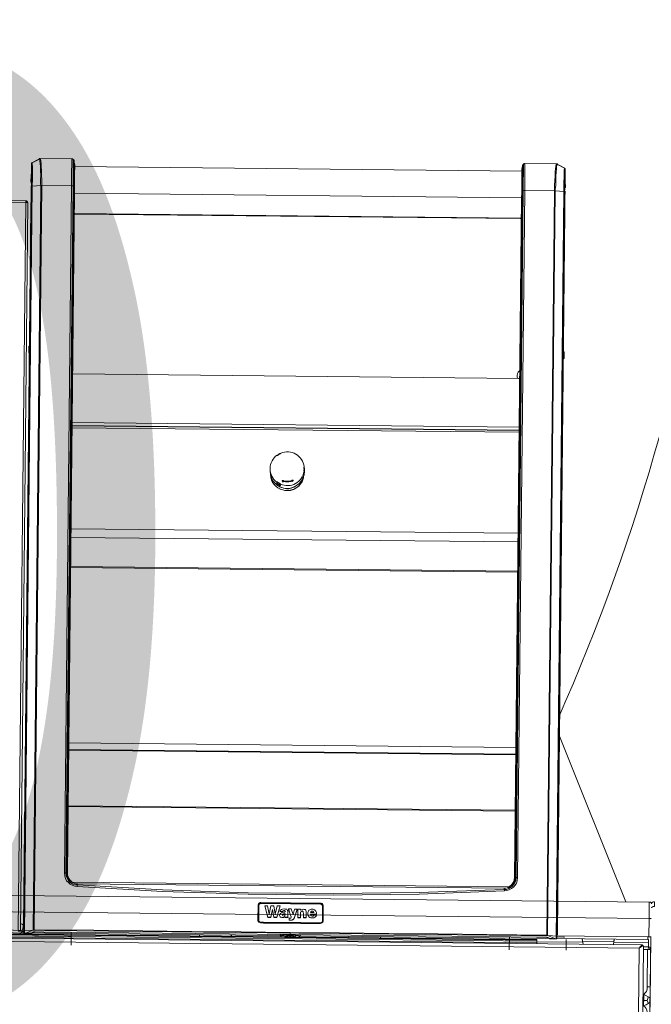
# Model space of a CAD drawing. Header units: metres. Extents: x 779 to 7046, y -512 to 9570.
# Tile 114 of 256: x 2474.53 to 2475.122, y -217.785 to -216.864. Entities that reach past the tile are written whole.
import ezdxf

# ---------------------------------------------------------------- set-up
doc = ezdxf.new("R2010")
doc.units = ezdxf.units.M
doc.linetypes.add('CIĄGłA', pattern=[0])
doc.layers.add('PDF _Geometria', color=7, linetype='Continuous')
doc.layers.add('zz-odwodnienie', color=5, linetype='Continuous')
doc.layers.add('ZP_Zieleń', color=252, linetype='Continuous', lineweight=5)
doc.styles.get("Standard").update_dxf_attribs({"font": 'arial.ttf'})

# ---------------------------------------------------------------- blocks, each defined once
blk = doc.blocks.new('DYSTRYBUTOR GAZU HELIX 6000')
at = {"layer": 'PDF _Geometria', "lineweight": 9}
for points in [[(71188.85, 7972.81), (71188.51, 7972.81), (71188.51, 7973.17), (71188.85, 7973.17), (71189.21, 7973.17), (71189.56, 7973.17), (71189.21, 7973.17), (71188.85, 7973.17), (71188.85, 7972.81), (71182.15, 7969.28), (71182.15, 7968.94), (71182.15, 7967.87), (71182.51, 7965.76), (71182.51, 7963.65), (71182.51, 7960.46), (71182.51, 7956.94), (71182.51, 7953.06), (71182.51, 7948.82), (71182.51, 7947.41), (71182.15, 7947.41), (71181.81, 7947.41), (71181.81, 7247.83), (71182.15, 7247.83), (71181.45, 7247.51), (71180.04, 7247.15), (71178.98, 7247.51), (71177.92, 7247.83)], [(71181.81, 7969.28), (71188.51, 7972.81)], [(71189.56, 7973.17), (71189.21, 7973.17), (71188.85, 7973.17), (71188.85, 7972.81), (71189.21, 7972.46), (71189.21, 7970.69), (71189.56, 7968.59), (71189.91, 7965.41), (71189.91, 7961.88), (71190.27, 7957.66), (71190.27, 7953.41), (71190.27, 7949.19), (71190.6, 7948.12)], [(71188.85, 7972.81), (71188.85, 7972.81)], [(71219.2, 7973.17), (71189.56, 7973.17), (71189.91, 7972.81), (71190.27, 7971.05), (71190.6, 7968.59), (71190.6, 7965.76), (71190.96, 7961.88), (71190.96, 7957.66), (71191.32, 7953.06), (71191.32, 7948.12), (71190.96, 7948.12), (71190.6, 7948.12), (71190.6, 7251.03)], [(71220.61, 7972.81), (71219.9, 7973.17), (71219.2, 7973.17), (71219.2, 7972.81), (71219.2, 7971.4), (71219.2, 7969.28), (71219.2, 7966.47), (71219.2, 7962.93), (71219.2, 7959.06), (71219.2, 7953.77), (71219.2, 7948.12)], [(71219.2, 7973.17), (71219.2, 7973.17)], [(71222.01, 7304.66), (71222.01, 7941.06), (71222.01, 7942.83), (71222.01, 7944.59), (71222.01, 7946), (71221.31, 7947.78), (71221.31, 7951.64), (71221.31, 7956.59), (71221.31, 7960.82), (71221.31, 7964.7), (71221.31, 7967.87), (71221.31, 7970), (71221.31, 7971.05), (71221.31, 7971.4), (71221.31, 7971.75), (71221.31, 7972.11), (71220.61, 7972.81), (71220.61, 7972.46), (71220.61, 7972.11), (71220.61, 7971.05), (71220.61, 7968.94), (71220.61, 7966.11), (71220.61, 7962.58), (71220.61, 7958.71), (71220.61, 7953.41), (71220.61, 7948.12), (71221.31, 7948.12), (71221.31, 7305.02), (71221.31, 7304.66), (71221.67, 7302.88), (71222.01, 7301.12), (71223.79, 7298.3), (71224.47, 7297.58), (71224.12, 7297.58), (71224.47, 7297.58), (71224.83, 7297.25), (71227.66, 7295.47), (71230.13, 7294.77), (71231.56, 7294.77)], [(71220.61, 7972.81), (71220.61, 7972.81)], [(71642.18, 7972.81), (71641.48, 7972.11), (71641.48, 7971.75), (71641.48, 7970.69), (71641.48, 7968.23), (71641.48, 7965.41), (71641.48, 7961.17), (71641.48, 7956.94), (71641.48, 7952), (71641.48, 7949.19), (71641.48, 7948.12), (71641.48, 7947.78), (71641.12, 7947.78), (71641.12, 7304.66), (71640.77, 7304.66), (71640.41, 7302.88), (71640.05, 7301.12), (71639, 7299.35), (71637.96, 7297.94), (71636.18, 7296.53), (71635.82, 7296.19), (71226.95, 7296.19), (71226.26, 7296.53), (71224.83, 7297.94), (71223.79, 7299.35), (71222.73, 7301.12), (71222.01, 7302.88), (71222.01, 7304.66), (71221.31, 7304.66), (71221.31, 7947.78), (71221.31, 7948.12), (71221.31, 7949.19), (71221.31, 7952), (71221.31, 7956.94), (71221.31, 7961.17), (71221.31, 7965.41), (71221.31, 7968.23), (71221.31, 7970.69), (71221.31, 7971.75), (71221.31, 7972.11)], [(71643.58, 7948.12), (71643.24, 7948.12), (71642.88, 7948.12), (71642.52, 7948.12), (71642.18, 7948.12), (71641.48, 7948.12), (71641.48, 7305.02), (71641.48, 7304.66), (71640.77, 7301.12), (71639, 7298.3), (71638.66, 7297.58), (71637.96, 7297.25), (71635.13, 7295.47), (71632.64, 7294.77), (71631.24, 7294.77), (71632.64, 7294.77), (71634.77, 7295.47), (71637.58, 7297.25), (71638.32, 7297.58), (71638.66, 7298.3), (71640.41, 7301.12), (71641.12, 7302.88), (71641.12, 7304.66), (71641.48, 7304.66), (71641.48, 7305.02), (71642.18, 7305.02), (71642.18, 7948.12), (71642.52, 7948.12), (71642.88, 7948.12), (71643.24, 7948.12), (71643.58, 7948.12), (71643.58, 7953.77), (71643.58, 7959.06), (71643.58, 7962.93), (71643.58, 7966.47), (71643.58, 7969.28), (71643.58, 7971.4), (71643.58, 7972.81), (71643.58, 7973.17), (71672.87, 7973.17), (71672.87, 7972.81), (71672.52, 7971.05), (71672.16, 7968.59), (71671.82, 7965.76), (71671.82, 7961.88), (71671.82, 7957.66), (71671.45, 7953.06), (71671.45, 7948.12), (71671.82, 7948.12), (71672.16, 7948.12), (71672.16, 7251.03)], [(71642.18, 7948.12), (71642.18, 7953.41), (71642.18, 7958.71), (71642.18, 7962.58), (71642.18, 7966.11), (71642.18, 7968.94), (71642.18, 7971.05), (71642.18, 7972.11), (71642.18, 7972.46), (71642.18, 7972.81), (71642.88, 7973.17), (71643.58, 7973.17)], [(71642.18, 7972.81), (71642.18, 7972.81)], [(71643.58, 7973.17), (71643.58, 7973.17)], [(71680.63, 7247.83), (71680.99, 7247.83), (71680.99, 7947.41), (71680.63, 7947.41), (71680.27, 7947.41), (71672.16, 7948.12), (71672.16, 7949.19), (71672.52, 7953.41), (71672.52, 7957.66), (71672.52, 7961.88), (71672.87, 7965.41), (71673.23, 7968.59), (71673.23, 7970.69), (71673.57, 7972.46), (71673.92, 7972.81), (71673.92, 7973.17), (71673.57, 7973.17), (71673.23, 7973.17), (71672.87, 7973.17), (71673.23, 7973.17), (71673.57, 7973.17), (71673.92, 7973.17), (71673.92, 7972.81), (71680.63, 7969.28), (71680.63, 7968.94), (71680.27, 7967.87), (71680.27, 7965.76), (71680.27, 7963.65), (71680.27, 7960.46), (71680.27, 7956.94), (71680.27, 7953.06), (71680.27, 7948.82), (71680.27, 7947.41), (71680.27, 7247.83)], [(71673.92, 7972.81), (71674.28, 7972.81), (71673.92, 7973.17), (71673.57, 7973.17), (71673.23, 7973.17), (71672.87, 7973.17)], [(71673.92, 7972.81), (71673.92, 7972.81)], [(71680.99, 7969.28), (71674.28, 7972.81)], [(71181.81, 7968.23), (71181.81, 7968.59), (71181.81, 7968.94), (71182.15, 7968.94), (71182.15, 7969.28), (71181.81, 7969.28), (71181.45, 7968.94), (71181.45, 7968.59), (71181.45, 7968.23)], [(71181.81, 7247.83), (71181.81, 7248.19), (71181.81, 7928.72), (71181.81, 7931.9), (71181.81, 7934.71), (71181.81, 7937.53), (71181.81, 7940.36), (71181.81, 7942.83), (71181.81, 7944.94), (71181.81, 7946.72), (71181.81, 7948.47), (71181.81, 7949.52), (71181.45, 7950.59), (71181.45, 7950.94), (71181.45, 7951.3), (71181.45, 7966.47), (71181.45, 7966.82), (71181.45, 7967.17), (71181.45, 7968.23), (71181.81, 7968.23), (71181.81, 7967.87), (71181.81, 7966.82), (71181.81, 7965.05), (71181.81, 7962.93), (71181.81, 7959.76), (71181.81, 7956.59), (71181.81, 7952.71), (71181.81, 7948.47), (71181.81, 7947.41)], [(71181.45, 7967.17), (71181.45, 7967.17)], [(71221.31, 7971.4), (71222.01, 7963.99), (71222.01, 7961.88), (71222.01, 7959.06), (71222.01, 7955.53), (71222.01, 7950.94), (71222.01, 7946)], [(71222.01, 7966.11), (71222.01, 7966.47), (71222.01, 7967.17), (71222.01, 7967.53), (71222.01, 7967.87), (71221.67, 7967.87)], [(71221.67, 7966.11), (71641.12, 7966.11)], [(71641.48, 7972.11), (71641.48, 7971.75), (71641.12, 7971.4), (71641.12, 7971.05), (71641.12, 7970), (71641.12, 7967.87), (71641.12, 7964.7), (71641.12, 7960.82), (71641.12, 7956.59), (71641.12, 7951.64), (71641.12, 7947.78), (71640.77, 7946), (71640.77, 7944.59), (71640.77, 7942.83), (71640.77, 7941.06), (71640.77, 7304.66)], [(71641.12, 7971.4), (71640.77, 7963.99), (71640.77, 7961.88), (71640.77, 7959.06), (71640.77, 7955.53), (71640.77, 7950.94), (71640.77, 7946)], [(71641.12, 7968.59), (71640.77, 7968.23), (71640.77, 7967.53), (71640.77, 7966.82), (71640.77, 7966.11)], [(71680.99, 7968.23), (71680.99, 7968.59), (71680.99, 7968.94), (71680.63, 7968.94), (71680.63, 7969.28), (71680.99, 7969.28), (71680.99, 7968.94), (71681.34, 7968.94), (71681.34, 7968.59), (71681.34, 7968.23)], [(71680.99, 7247.83), (71680.99, 7248.19), (71680.99, 7928.72), (71680.99, 7931.9), (71680.99, 7934.71), (71680.99, 7937.53), (71680.99, 7940.36), (71680.99, 7942.83), (71680.99, 7944.94), (71680.99, 7946.72), (71680.99, 7948.47), (71680.99, 7949.52), (71680.99, 7950.59), (71680.99, 7950.94), (71681.34, 7951.3), (71681.34, 7966.47), (71681.34, 7966.82), (71681.34, 7967.17), (71681.34, 7968.23), (71680.99, 7968.23), (71680.99, 7967.87), (71680.99, 7966.82), (71680.99, 7965.05), (71680.99, 7962.93), (71680.99, 7959.76), (71680.99, 7956.59), (71680.99, 7952.71), (71680.99, 7948.47), (71680.99, 7947.41)], [(71681.34, 7967.17), (71681.34, 7967.17)], [(71181.45, 7951.3), (71181.1, 7951.3), (71181.45, 7957.29)], [(71681.34, 7951.3), (71681.69, 7951.3), (71681.34, 7957.29)], [(71181.45, 7951.3), (71181.45, 7951.3)], [(71181.45, 7928.01), (71181.45, 7930.84), (71181.45, 7933.65), (71181.45, 7936.12), (71181.45, 7938.6), (71181.45, 7940.72), (71181.45, 7942.48), (71181.45, 7944.25), (71181.45, 7945.31), (71181.45, 7946.37), (71181.45, 7947.06), (71181.45, 7947.41), (71181.45, 7947.78), (71181.81, 7948.12)], [(71182.86, 7247.83), (71182.51, 7247.83), (71182.51, 7947.41), (71190.6, 7948.12), (71190.96, 7948.12), (71191.32, 7948.12)], [(71190.6, 7948.12), (71190.6, 7948.12)], [(71191.32, 7948.12), (71191.32, 7948.12)], [(71219.2, 7948.12), (71219.2, 7948.12)], [(71220.61, 7948.12), (71220.26, 7948.12), (71219.9, 7948.12), (71219.56, 7948.12), (71219.2, 7948.12), (71219.56, 7948.12), (71219.9, 7948.12), (71220.26, 7948.12), (71220.61, 7948.12), (71220.61, 7305.02), (71221.31, 7305.02), (71221.31, 7304.66), (71222.01, 7301.12), (71223.79, 7298.3), (71224.12, 7297.58), (71224.83, 7297.25), (71227.66, 7295.47), (71230.13, 7294.77), (71231.56, 7294.77), (71631.24, 7294.77)], [(71220.61, 7948.12), (71220.61, 7948.12)], [(71642.18, 7948.12), (71642.18, 7948.12)], [(71643.58, 7948.12), (71643.58, 7948.12)], [(71671.45, 7948.12), (71671.45, 7948.12)], [(71672.16, 7948.12), (71671.82, 7948.12), (71671.45, 7948.12)], [(71672.16, 7948.12), (71672.16, 7948.12)], [(71681.34, 7928.01), (71681.34, 7930.84), (71681.34, 7933.65), (71681.34, 7936.12), (71681.34, 7938.6), (71681.34, 7940.72), (71681.34, 7942.48), (71681.34, 7944.25), (71681.34, 7945.31), (71681.34, 7946.37), (71681.34, 7947.06), (71681.34, 7947.41), (71681.34, 7947.78), (71680.99, 7948.12)], [(71681.34, 7951.3), (71681.34, 7951.3)], [(71222.01, 7941.06), (71640.77, 7941.06)], [(71176.51, 7933.65), (71136.66, 7933.65), (71136.66, 7933.31), (71136.66, 7932.96), (71136.66, 7932.59), (71136.66, 7932.25), (71136.66, 7931.9), (71176.51, 7931.9), (71176.51, 7250.33), (71177.21, 7250.33), (71177.92, 7250.33), (71178.27, 7249.97), (71178.62, 7249.97), (71177.56, 7249.97), (71177.21, 7249.97), (71176.87, 7249.97), (71176.51, 7249.97)], [(71178.62, 7931.54), (71178.27, 7932.59), (71177.92, 7932.96), (71177.21, 7933.65), (71176.51, 7933.65), (71176.51, 7933.31), (71176.51, 7932.96), (71176.51, 7932.59), (71176.51, 7932.25), (71176.51, 7931.9), (71177.21, 7931.9), (71177.92, 7931.9), (71178.27, 7931.9), (71178.62, 7931.54), (71178.62, 7249.97)], [(71177.56, 7931.9), (71177.21, 7932.25), (71176.87, 7932.59), (71176.51, 7932.59)], [(71178.62, 7931.54), (71178.62, 7931.54)], [(71181.81, 7254.55), (71181.45, 7254.55), (71181.45, 7928.01), (71181.81, 7928.01)], [(71680.99, 7254.55), (71681.34, 7254.55), (71681.34, 7928.01), (71680.99, 7928.01)], [(71639.71, 7922.02), (71640.05, 7922.02), (71640.41, 7921.66), (71640.77, 7921.31), (71640.41, 7921.31), (71640.41, 7921.66), (71640.05, 7921.66), (71639.71, 7921.66), (71639.71, 7922.02), (71222.73, 7922.02), (71222.73, 7921.66), (71222.37, 7921.66), (71222.01, 7921.31), (71222.01, 7921.66), (71222.37, 7921.66), (71222.73, 7922.02)], [(71222.73, 7921.66), (71639.71, 7921.66)], [(71181.45, 7794.3), (71180.74, 7794.3), (71180.74, 7797.48), (71181.45, 7797.48)], [(71681.34, 7797.48), (71682.05, 7797.48), (71682.05, 7794.3)], [(71181.45, 7791.13), (71180.74, 7791.13), (71180.74, 7794.3)], [(71681.34, 7794.3), (71682.05, 7794.3), (71682.05, 7791.13), (71681.34, 7791.13)], [(71638.66, 7772.08), (71638.32, 7773.49), (71638.32, 7774.91), (71638.66, 7776.67), (71639.35, 7778.08), (71640.41, 7779.14), (71640.77, 7779.49)], [(71640.77, 7772.44), (71640.41, 7772.08), (71640.05, 7772.08), (71639.71, 7772.08), (71222.73, 7772.08), (71222.37, 7772.08), (71222.01, 7772.08), (71222.01, 7772.44)], [(71638.32, 7774.21), (71638.32, 7774.21)], [(71222.01, 7726.58), (71640.77, 7726.58)], [(71222.01, 7723.74), (71640.77, 7723.74)], [(71640.77, 7723.4), (71222.01, 7723.4)], [(71640.77, 7721.63), (71222.01, 7721.63)], [(71439.68, 7684.25), (71439.68, 7682.82), (71439.68, 7682.48), (71439.68, 7682.13), (71439.68, 7681.77), (71439.68, 7683.18), (71439.68, 7683.53), (71439.34, 7683.53), (71439.34, 7683.88), (71439.34, 7684.25), (71439.68, 7684.25), (71439.68, 7684.61), (71440.04, 7684.61), (71440.04, 7684.95), (71439.68, 7684.95), (71439.34, 7684.95), (71439.34, 7685.31), (71439.34, 7685.65), (71439.68, 7685.65), (71440.04, 7685.65), (71440.04, 7686), (71439.68, 7686), (71439.68, 7686.35), (71439.34, 7686.35), (71439.34, 7686.71), (71439.34, 7687.06), (71439.68, 7687.06), (71439.68, 7687.42), (71439.68, 7686.35)], [(71408.63, 7678.62), (71408.63, 7676.83), (71409.34, 7674.36), (71410.4, 7672.24), (71411.81, 7670.48), (71413.57, 7668.73), (71415.35, 7667.3), (71417.46, 7666.24), (71419.93, 7665.55), (71422.05, 7664.83), (71424.52, 7664.83), (71426.99, 7665.19), (71429.1, 7665.89), (71431.22, 7666.6), (71433.34, 7668.01), (71435.09, 7669.42), (71436.51, 7671.54), (71437.92, 7673.31), (71438.63, 7675.43), (71439.34, 7677.89), (71439.34, 7678.62)], [(71439.68, 7682.82), (71439.68, 7682.82)], [(71414.99, 7672.24), (71414.99, 7670.84), (71414.63, 7670.84), (71414.63, 7671.2), (71414.29, 7671.2), (71414.29, 7672.6), (71414.29, 7672.95), (71414.63, 7672.95), (71414.99, 7672.95), (71414.99, 7672.6), (71414.99, 7672.24), (71414.99, 7671.89), (71415.35, 7671.89), (71415.69, 7671.89), (71415.69, 7672.24), (71416.04, 7672.24), (71416.04, 7671.89), (71416.4, 7671.89), (71416.4, 7671.54), (71416.4, 7671.2), (71416.75, 7671.2), (71417.1, 7671.54), (71417.46, 7671.54), (71417.46, 7671.2), (71417.82, 7671.2), (71417.82, 7670.84), (71417.82, 7669.42), (71417.46, 7669.42), (71417.1, 7669.42), (71416.75, 7669.78)], [(71414.99, 7671.2), (71414.99, 7671.54), (71414.63, 7671.54), (71414.29, 7671.54), (71414.29, 7671.2)], [(71415.35, 7670.48), (71415.35, 7671.89)], [(71416.4, 7671.54), (71416.4, 7669.78), (71416.04, 7670.13), (71415.69, 7670.13), (71415.69, 7670.48), (71415.35, 7670.48), (71415.69, 7670.48), (71416.04, 7670.48), (71416.4, 7670.48)], [(71416.04, 7669.09), (71416.75, 7668.37), (71418.87, 7667.66), (71420.99, 7666.95), (71423.45, 7666.6), (71425.57, 7666.6), (71427.7, 7667.3), (71429.81, 7668.01), (71431.92, 7669.09)], [(71417.82, 7669.78), (71417.46, 7669.78), (71417.1, 7670.13), (71417.1, 7669.78), (71416.75, 7669.78), (71416.75, 7671.2)], [(71428.75, 7673.31), (71429.45, 7674.36), (71429.45, 7674.72), (71428.75, 7673.31), (71428.75, 7673.65), (71427.7, 7673.31), (71426.64, 7673.31), (71425.57, 7672.95), (71424.52, 7672.95), (71423.45, 7672.95), (71422.4, 7672.95), (71421.34, 7673.31), (71420.29, 7673.31), (71420.29, 7672.95), (71420.29, 7672.6), (71419.21, 7674), (71419.21, 7674.36), (71420.63, 7674.36), (71420.63, 7674), (71421.69, 7673.65), (71422.4, 7673.65), (71423.45, 7673.65), (71424.52, 7673.65), (71425.57, 7673.65), (71426.64, 7673.65), (71427.34, 7674), (71428.39, 7674.36), (71428.39, 7674.72), (71428.39, 7674.36)], [(71419.21, 7674.36), (71419.21, 7674.36)], [(71420.29, 7673.65), (71421.34, 7673.31), (71422.4, 7673.31), (71423.45, 7672.95), (71424.52, 7672.95), (71425.57, 7673.31), (71426.64, 7673.31), (71427.7, 7673.65), (71428.75, 7674), (71427.7, 7673.65), (71426.64, 7673.31), (71425.57, 7672.95), (71424.52, 7672.95), (71423.45, 7672.95), (71422.4, 7672.95), (71421.34, 7673.31), (71420.29, 7673.65)], [(71420.29, 7673.31), (71420.29, 7673.31)], [(71420.29, 7672.95), (71420.29, 7672.95)], [(71420.29, 7672.6), (71420.29, 7672.95)], [(71420.63, 7674), (71420.63, 7674.36)], [(71420.63, 7674.36), (71420.63, 7674.36)], [(71428.75, 7674), (71428.75, 7673.31), (71428.75, 7673.65), (71428.75, 7674), (71428.75, 7673.65), (71429.45, 7674.72), (71428.39, 7674.72)], [(71428.39, 7674.72), (71428.39, 7674.72)], [(71428.75, 7674), (71428.75, 7674)], [(71428.75, 7673.31), (71428.75, 7673.31)], [(71429.45, 7674.72), (71429.45, 7674.72)], [(71222.01, 7627.08), (71640.77, 7627.08)], [(71222.01, 7618.98), (71640.77, 7618.98)], [(71222.01, 7591.81), (71640.77, 7591.81)], [(71640.77, 7590.76), (71222.01, 7590.76)], [(71640.77, 7420.36), (71222.01, 7420.36)], [(71640.77, 7419.65), (71222.01, 7419.65)], [(71640.77, 7367.8), (71222.01, 7367.8)], [(71640.77, 7367.09), (71222.01, 7367.09)], [(71643.58, 7305.02), (71643.24, 7305.02), (71642.52, 7305.02), (71642.18, 7305.02), (71641.84, 7301.83), (71640.05, 7298.3), (71638.66, 7296.53), (71635.49, 7294.42), (71633.35, 7293.71), (71631.59, 7293.71), (71631.24, 7293.71), (71631.24, 7294.77), (71231.56, 7294.77), (71231.56, 7293.71), (71231.19, 7293.71), (71229.43, 7293.71), (71227.3, 7294.42), (71224.12, 7296.53), (71222.73, 7298.3), (71220.95, 7301.83), (71220.61, 7305.02), (71220.26, 7305.02), (71219.56, 7305.02), (71219.2, 7305.02)], [(71220.61, 7305.02), (71220.61, 7305.02)], [(71221.31, 7305.02), (71221.31, 7305.02)], [(71221.31, 7305.02), (71221.31, 7305.02)], [(71221.31, 7304.66), (71221.31, 7304.66)], [(71641.12, 7304.66), (71641.12, 7304.66)], [(71641.48, 7305.02), (71641.48, 7305.02)], [(71641.48, 7305.02), (71641.48, 7305.02)], [(71642.18, 7305.02), (71642.18, 7305.02)], [(71224.12, 7297.58), (71224.12, 7297.58)], [(71224.47, 7297.58), (71224.47, 7297.58)], [(71231.19, 7292.3), (71231.19, 7293), (71231.56, 7293.71), (71311.27, 7289.84), (71391.36, 7288.05), (71471.43, 7288.05), (71551.52, 7289.84), (71631.24, 7293.71), (71631.59, 7293), (71631.59, 7292.3)], [(71231.56, 7294.77), (71231.56, 7294.77)], [(71231.56, 7294.77), (71231.56, 7294.77)], [(71231.56, 7294.77), (71231.56, 7294.77)], [(71231.56, 7294.77), (71231.56, 7294.77)], [(71231.56, 7293.71), (71231.56, 7293.71)], [(71631.24, 7294.77), (71631.24, 7294.77)], [(71631.24, 7294.77), (71631.24, 7294.77)], [(71631.24, 7294.77), (71631.24, 7294.77)], [(71631.24, 7294.77), (71631.24, 7294.77)], [(71631.24, 7293.71), (71631.24, 7293.71)], [(71638.32, 7297.58), (71638.32, 7297.58)], [(71638.66, 7297.58), (71638.66, 7297.58)], [(71141.92, 7250.67), (71140.85, 7250.67), (71140.85, 7267.96), (71767.04, 7267.96), (71767.04, 7270.43), (71767.04, 7272.9), (71767.04, 7275.02), (71767.04, 7277.13), (71767.04, 7278.89), (71767.04, 7280.31), (71767.04, 7281.71), (71767.04, 7282.42), (71767.04, 7283.14), (71140.85, 7283.14)], [(71769.17, 7277.84), (71769.17, 7278.18), (71769.87, 7278.54), (71770.93, 7279.24), (71771.65, 7279.24), (71771.98, 7279.24), (71771.98, 7281.02), (71771.98, 7282.42), (71771.98, 7283.47), (71771.29, 7283.47), (71770.93, 7283.47), (71770.23, 7283.14), (71769.87, 7282.78), (71769.51, 7282.42), (71769.17, 7281.71), (71769.17, 7282.06), (71768.81, 7282.42), (71768.46, 7282.42), (71768.46, 7282.78), (71768.11, 7283.14), (71767.75, 7283.14), (71767.04, 7283.14)], [(71400.89, 7262.32), (71400.89, 7276.43), (71401.23, 7276.07), (71401.23, 7276.79), (71401.57, 7277.13), (71401.93, 7277.84), (71402.64, 7278.18), (71403.35, 7278.18), (71403.35, 7278.54), (71406.16, 7278.54), (71416.4, 7278.54), (71421.69, 7278.54), (71431.22, 7278.54), (71431.22, 7278.89)], [(71400.89, 7276.43), (71401.23, 7277.13), (71401.57, 7277.84), (71401.93, 7278.18), (71403, 7278.54), (71403.35, 7278.54), (71403.35, 7278.89)], [(71400.89, 7276.43), (71400.89, 7276.43)], [(71403.35, 7260.57), (71403, 7260.57), (71402.29, 7260.9), (71401.93, 7261.26), (71401.57, 7261.61), (71401.57, 7262.32), (71401.23, 7262.32), (71401.23, 7276.07), (71401.57, 7276.07)], [(71401.57, 7262.32), (71401.57, 7276.07), (71401.57, 7276.43), (71401.57, 7277.13), (71402.29, 7277.48), (71402.64, 7277.84), (71403.35, 7278.18), (71406.16, 7278.18), (71416.4, 7278.18), (71421.69, 7278.18), (71431.22, 7278.18)], [(71459.44, 7260.57), (71459.79, 7260.57), (71460.51, 7260.9), (71460.85, 7261.26), (71461.21, 7261.61), (71461.21, 7262.32), (71461.55, 7262.32), (71461.55, 7276.07), (71461.55, 7276.79), (71461.21, 7277.13), (71460.85, 7277.84), (71460.15, 7278.18), (71459.44, 7278.18), (71459.44, 7278.54), (71456.62, 7278.54), (71446.37, 7278.54), (71441.09, 7278.54), (71431.22, 7278.54), (71431.22, 7278.18), (71421.69, 7278.18), (71416.4, 7278.18), (71406.16, 7278.18), (71403.35, 7278.18)], [(71403.35, 7278.18), (71403.35, 7278.18)], [(71412.88, 7265.49), (71412.88, 7265.13), (71414.29, 7272.54), (71415.69, 7265.13), (71416.04, 7265.13), (71416.4, 7265.13), (71416.75, 7265.13), (71417.1, 7265.13), (71417.46, 7265.13), (71417.82, 7265.13), (71418.16, 7265.13), (71418.51, 7265.13), (71421.69, 7276.07), (71421.34, 7276.07), (71420.99, 7276.07), (71420.63, 7276.07), (71420.29, 7276.07), (71419.93, 7276.07), (71419.57, 7276.07), (71419.21, 7276.07), (71418.87, 7276.07), (71417.1, 7268.32), (71415.69, 7276.07), (71415.35, 7276.07), (71414.99, 7276.07), (71414.63, 7276.07), (71414.29, 7276.07), (71413.92, 7276.07), (71413.57, 7276.07), (71413.24, 7276.07), (71412.88, 7276.07), (71411.46, 7268.32), (71409.7, 7276.07), (71409.34, 7276.07), (71408.99, 7276.07), (71408.63, 7276.07), (71408.29, 7276.07), (71407.93, 7276.07), (71407.58, 7276.07), (71407.22, 7276.07)], [(71410.05, 7265.13), (71410.05, 7265.49), (71407.22, 7276.07), (71410.05, 7265.13), (71410.4, 7265.13), (71410.76, 7265.13), (71411.1, 7265.13), (71411.46, 7265.13), (71411.81, 7265.13), (71412.17, 7265.13), (71412.52, 7265.13), (71412.88, 7265.13)], [(71407.22, 7276.07), (71407.22, 7276.07)], [(71410.05, 7265.49), (71410.4, 7265.49), (71410.76, 7265.49), (71411.1, 7265.49), (71411.46, 7265.49), (71411.81, 7265.49), (71412.17, 7265.49), (71412.52, 7265.49), (71412.88, 7265.49), (71414.29, 7272.54), (71415.69, 7265.49), (71415.69, 7265.13)], [(71414.29, 7272.54), (71414.29, 7272.54)], [(71414.29, 7272.54), (71414.29, 7272.54)], [(71414.29, 7272.54), (71414.29, 7272.54)], [(71414.29, 7272.54), (71414.29, 7272.54)], [(71415.69, 7265.49), (71416.04, 7265.49), (71416.4, 7265.49), (71416.75, 7265.49), (71417.1, 7265.49), (71417.46, 7265.49), (71417.82, 7265.49), (71418.16, 7265.49), (71418.51, 7265.49), (71421.69, 7276.07)], [(71421.34, 7270.79), (71421.69, 7271.49), (71421.69, 7271.85), (71422.05, 7272.18), (71422.74, 7272.54), (71423.81, 7272.9), (71425.2, 7273.25), (71426.28, 7272.9), (71427.7, 7272.9), (71428.04, 7272.54), (71428.39, 7271.85), (71428.75, 7271.49), (71428.75, 7270.79), (71428.75, 7267.25), (71428.75, 7266.2), (71429.1, 7265.49), (71428.75, 7265.49), (71428.39, 7265.49), (71428.04, 7265.49), (71427.7, 7265.49), (71427.34, 7265.49), (71426.99, 7265.49), (71426.64, 7265.49)], [(71421.69, 7276.07), (71421.69, 7276.07)], [(71429.45, 7273.25), (71429.45, 7272.9), (71431.22, 7267.6), (71431.92, 7265.85), (71431.92, 7265.49)], [(71461.21, 7262.32), (71461.21, 7276.07), (71461.21, 7276.43), (71460.85, 7277.13), (71460.51, 7277.48), (71460.15, 7277.84), (71459.44, 7278.18), (71456.62, 7278.18), (71446.37, 7278.18), (71441.09, 7278.18), (71431.22, 7278.18), (71441.09, 7278.18), (71446.37, 7278.18), (71456.62, 7278.18), (71459.44, 7278.18)], [(71431.22, 7278.18), (71431.22, 7278.18)], [(71431.22, 7260.57), (71441.09, 7260.18), (71446.37, 7260.18), (71456.62, 7260.18), (71459.44, 7260.18), (71460.15, 7260.18), (71460.85, 7260.57), (71461.55, 7261.26), (71461.55, 7261.97), (71461.9, 7262.32), (71461.9, 7276.43), (71461.55, 7276.07), (71461.21, 7276.07)], [(71434.74, 7264.43), (71437.57, 7272.9), (71437.57, 7273.25)], [(71446.04, 7265.49), (71445.69, 7265.49), (71445.33, 7265.49), (71444.97, 7265.49), (71444.62, 7265.49), (71444.27, 7265.49), (71443.92, 7265.49), (71443.56, 7265.49), (71443.56, 7265.13), (71443.92, 7265.13), (71444.27, 7265.13), (71444.62, 7265.13), (71444.97, 7265.13), (71445.33, 7265.13), (71445.69, 7265.13), (71446.04, 7265.13), (71446.04, 7265.49), (71446.04, 7270.43), (71446.04, 7271.13), (71445.69, 7272.18), (71445.33, 7272.54), (71444.97, 7272.9), (71443.92, 7272.9), (71443.22, 7273.25), (71442.16, 7272.9), (71441.45, 7272.54), (71441.09, 7272.54), (71440.74, 7272.18), (71440.74, 7273.25), (71440.39, 7273.25), (71440.04, 7273.25), (71439.68, 7273.25), (71439.34, 7273.25), (71438.98, 7273.25), (71438.63, 7273.25), (71438.27, 7273.25), (71438.27, 7265.49)], [(71440.74, 7272.18), (71440.74, 7272.18)], [(71447.44, 7269.39), (71447.44, 7269), (71447.44, 7268.32), (71447.8, 7267.25), (71448.51, 7266.2), (71449.55, 7265.49), (71451.68, 7265.13), (71453.09, 7265.13), (71454.15, 7265.85), (71455.21, 7266.55), (71455.57, 7267.6), (71455.21, 7266.89), (71454.86, 7266.2), (71454.15, 7265.85), (71453.45, 7265.49), (71452.03, 7265.13), (71450.27, 7265.13), (71448.87, 7265.85), (71448.51, 7266.55), (71447.8, 7267.25), (71447.44, 7268.67), (71447.44, 7270.07), (71447.8, 7270.79), (71448.16, 7271.49), (71448.51, 7272.18), (71449.21, 7272.54), (71450.62, 7273.25), (71452.39, 7273.25), (71453.79, 7272.54), (71454.51, 7272.18), (71454.86, 7271.49), (71455.57, 7270.07), (71455.57, 7268.67), (71454.86, 7268.67), (71454.15, 7268.67), (71453.45, 7268.67), (71452.74, 7268.67), (71452.03, 7268.67), (71451.32, 7268.67), (71450.62, 7268.67), (71449.91, 7268.67), (71450.62, 7268.67), (71451.32, 7268.67), (71452.03, 7268.67), (71452.74, 7268.67), (71453.45, 7268.67), (71454.15, 7268.67), (71454.86, 7268.67), (71455.21, 7268.67)], [(71461.9, 7276.43), (71461.55, 7277.13), (71461.21, 7277.84), (71460.51, 7278.18), (71459.79, 7278.54), (71459.44, 7278.54), (71459.44, 7278.89)], [(71459.44, 7278.18), (71459.44, 7278.18)], [(71461.9, 7276.43), (71461.9, 7276.43)], [(71411.46, 7268.32), (71411.46, 7268.32)], [(71417.1, 7268.32), (71417.1, 7268.32)], [(71418.51, 7265.13), (71418.51, 7265.49)], [(71426.64, 7265.13), (71426.64, 7265.49), (71426.28, 7265.49), (71426.28, 7265.85), (71425.92, 7265.85), (71425.92, 7265.49), (71425.2, 7265.13), (71424.87, 7265.13), (71423.81, 7265.13), (71422.74, 7265.49), (71422.05, 7265.49), (71421.69, 7265.85), (71421.34, 7266.55), (71420.99, 7266.89), (71420.99, 7267.6), (71421.34, 7267.96), (71421.69, 7268.67), (71422.05, 7269), (71422.74, 7269.71), (71423.81, 7270.07), (71424.87, 7270.07), (71425.57, 7270.07), (71425.92, 7270.43), (71426.28, 7270.43), (71426.28, 7270.79), (71426.64, 7270.79), (71426.28, 7271.13), (71426.28, 7271.49), (71425.92, 7271.49), (71425.92, 7271.85), (71425.57, 7271.85), (71424.87, 7271.85), (71424.52, 7271.49), (71424.16, 7271.49), (71424.16, 7271.13), (71423.81, 7270.79), (71423.45, 7270.79), (71423.1, 7270.79), (71422.74, 7270.79), (71422.4, 7270.79), (71422.05, 7270.79), (71421.69, 7270.79), (71421.34, 7270.79), (71421.69, 7270.79)], [(71420.99, 7267.25), (71420.99, 7267.25)], [(71429.1, 7265.49), (71429.1, 7265.13), (71428.75, 7265.13), (71428.39, 7265.13), (71428.04, 7265.13), (71427.7, 7265.13), (71427.34, 7265.13), (71426.99, 7265.13), (71426.64, 7265.13), (71426.28, 7265.49), (71426.28, 7265.85), (71425.92, 7265.85), (71425.57, 7265.49), (71424.87, 7265.13), (71423.1, 7265.13), (71422.4, 7265.49), (71421.69, 7265.85), (71421.34, 7266.55), (71420.99, 7266.89), (71420.99, 7267.25)], [(71421.34, 7270.79), (71421.34, 7270.79)], [(71430.16, 7262.67), (71430.51, 7262.67), (71430.86, 7262.67), (71431.22, 7262.67), (71432.98, 7262.67), (71433.69, 7263.02), (71434.04, 7263.72), (71434.74, 7264.43), (71434.74, 7264.78)], [(71431.22, 7267.6), (71431.22, 7267.6)], [(71433.69, 7267.96), (71433.69, 7267.96)], [(71440.74, 7265.49), (71440.74, 7269.71), (71440.74, 7270.43), (71441.09, 7270.43), (71441.09, 7270.79), (71441.45, 7271.13), (71441.79, 7271.13), (71442.16, 7271.49), (71442.51, 7271.49), (71442.86, 7271.13), (71443.22, 7270.79), (71443.22, 7270.43), (71443.56, 7269), (71443.56, 7265.49)], [(71449.91, 7268.67), (71449.91, 7267.96), (71450.27, 7267.6), (71450.27, 7267.25), (71450.62, 7266.89), (71450.98, 7266.89), (71451.68, 7266.89), (71452.39, 7266.89), (71452.74, 7266.89), (71452.74, 7267.25), (71453.09, 7267.6), (71453.45, 7267.6), (71453.79, 7267.6), (71454.15, 7267.6), (71454.51, 7267.6), (71454.86, 7267.6), (71455.21, 7267.6), (71455.57, 7267.6)], [(71455.57, 7268.67), (71455.57, 7268.67)], [(71455.57, 7267.6), (71455.57, 7267.6)], [(71769.17, 7267.6), (71768.81, 7267.96), (71768.46, 7267.96), (71768.11, 7267.96), (71767.75, 7267.96), (71767.04, 7267.96), (71767.04, 7250.67), (71765.99, 7250.67)], [(71178.62, 7256.67), (71178.62, 7256.67)], [(71181.45, 7255.6), (71180.74, 7255.97), (71180.04, 7256.32), (71179.34, 7256.67), (71178.62, 7256.67)], [(71181.81, 7254.19), (71181.45, 7254.19), (71181.1, 7254.55), (71181.1, 7254.19), (71181.1, 7253.86), (71181.1, 7253.5), (71181.1, 7253.14), (71180.74, 7253.14), (71180.74, 7252.8), (71180.74, 7252.44), (71179.34, 7248.19), (71180.04, 7248.19), (71181.1, 7248.19), (71181.81, 7248.55)], [(71181.81, 7253.5), (71181.45, 7253.5), (71181.45, 7253.86), (71181.45, 7254.19), (71181.45, 7254.55)], [(71400.89, 7262.32), (71400.89, 7262.32)], [(71461.9, 7262.32), (71461.55, 7262.32), (71461.21, 7261.61), (71460.85, 7261.26), (71460.51, 7260.57), (71459.79, 7260.57), (71459.44, 7260.18), (71459.44, 7260.57), (71456.62, 7260.57), (71446.37, 7260.57), (71441.09, 7260.57), (71431.22, 7260.57), (71431.22, 7260.18), (71421.69, 7260.18), (71416.4, 7260.18), (71406.16, 7260.18), (71403.35, 7260.18), (71402.64, 7260.18), (71401.93, 7260.57), (71401.23, 7261.26), (71400.89, 7261.97), (71400.89, 7262.32), (71401.23, 7262.32), (71401.57, 7261.61), (71401.93, 7261.26), (71402.29, 7260.57), (71403, 7260.57), (71403.35, 7260.18), (71403.35, 7260.57), (71406.16, 7260.57), (71416.4, 7260.57), (71421.69, 7260.57), (71431.22, 7260.57), (71421.69, 7260.18), (71416.4, 7260.18), (71406.16, 7260.18), (71403.35, 7260.18), (71403.35, 7259.86)], [(71403.35, 7260.18), (71403.35, 7260.18)], [(71430.16, 7262.67), (71430.16, 7262.67)], [(71431.22, 7262.67), (71431.22, 7262.67)], [(71431.22, 7260.57), (71431.22, 7260.57)], [(71431.22, 7259.86), (71431.22, 7260.18), (71441.09, 7260.18), (71446.37, 7260.18), (71456.62, 7260.18), (71459.44, 7260.18), (71459.44, 7259.86)], [(71459.44, 7260.18), (71459.44, 7260.18)], [(71461.9, 7262.32), (71461.9, 7262.32)], [(71680.99, 7253.5), (71681.34, 7253.5), (71681.34, 7253.86), (71681.34, 7254.19), (71681.34, 7254.55)], [(71681.34, 7254.19), (71680.99, 7254.19)], [(71134.52, 7248.55), (71134.52, 7248.19), (71134.86, 7248.19), (71135.21, 7248.19), (71135.57, 7248.19), (71141.92, 7248.19), (71765.99, 7248.19), (71766.68, 7248.19), (71766.68, 7247.83), (71766.68, 7247.51), (71766.68, 7247.15), (71766.68, 7246.79), (71766.68, 7246.44), (71766.68, 7245.72), (71766.68, 7245.04), (71766.68, 7241.14), (71766.68, 7238.69)], [(71226.26, 7245.38), (71134.52, 7245.38)], [(71765.99, 7248.19), (71765.99, 7248.55), (71765.99, 7248.91), (71765.99, 7249.27), (71765.99, 7249.61), (71765.99, 7250.33), (71765.99, 7250.67), (71141.92, 7250.67), (71141.92, 7250.33), (71141.92, 7249.61), (71141.92, 7249.27), (71141.92, 7248.91), (71141.92, 7248.55), (71141.92, 7248.19)], [(71662.28, 7245.38), (71662.28, 7245.72), (71662.28, 7246.08), (71662.28, 7246.44), (71160.27, 7246.44), (71160.27, 7246.08), (71160.27, 7245.72), (71160.27, 7245.38)], [(71181.81, 7249.61), (71179.68, 7249.61)], [(71181.45, 7253.5), (71181.45, 7252.44), (71181.45, 7252.08), (71181.45, 7251.73), (71181.81, 7251.37)], [(71181.81, 7247.83), (71181.81, 7247.83)], [(71182.51, 7247.83), (71182.15, 7247.83), (71186.39, 7247.83), (71188.51, 7247.83), (71188.14, 7247.83), (71188.51, 7247.83), (71190.27, 7248.55), (71191.32, 7248.91), (71191.32, 7249.27), (71192.03, 7249.27), (71192.39, 7249.27), (71200.5, 7249.27)], [(71191.32, 7251.37), (71190.96, 7251.37), (71190.6, 7251.03), (71182.86, 7247.83), (71186.04, 7247.83), (71188.14, 7247.83), (71190.27, 7248.91), (71190.96, 7249.27), (71191.32, 7249.27), (71192.39, 7249.27), (71200.5, 7249.27), (71248.82, 7249.27), (71311.27, 7249.27), (71374.42, 7249.27), (71426.64, 7249.27), (71431.22, 7249.27), (71436.16, 7249.27)], [(71188.51, 7247.83), (71188.51, 7247.83)], [(71190.96, 7249.27), (71190.96, 7248.91), (71191.32, 7248.91)], [(71191.32, 7248.91), (71191.32, 7248.91)], [(71192.39, 7249.27), (71192.39, 7249.27)], [(71192.39, 7249.27), (71192.39, 7249.27)], [(71226.26, 7249.27), (71226.26, 7237.26)], [(71346.18, 7248.19), (71346.18, 7247.83), (71346.18, 7247.51), (71346.18, 7247.15)], [(71375.82, 7247.15), (71375.82, 7247.51), (71376.17, 7247.83), (71376.17, 7248.19)], [(71421.69, 7249.27), (71422.74, 7247.83), (71422.74, 7247.51), (71423.45, 7247.15), (71424.16, 7247.15), (71425.2, 7246.79), (71426.64, 7246.79), (71428.39, 7246.44), (71430.16, 7246.44), (71431.92, 7246.44), (71433.69, 7246.44), (71435.09, 7246.44), (71436.87, 7246.79), (71437.92, 7246.79), (71438.98, 7247.15), (71439.68, 7247.51), (71440.04, 7247.83), (71439.68, 7248.19), (71438.98, 7248.55), (71437.92, 7248.91), (71436.87, 7248.91), (71435.09, 7249.27), (71434.04, 7249.27)], [(71429.1, 7249.27), (71428.39, 7249.27), (71426.64, 7249.27), (71425.2, 7248.91), (71424.16, 7248.55), (71423.45, 7248.55), (71422.74, 7248.19), (71422.74, 7247.83)], [(71426.64, 7249.27), (71431.22, 7249.27), (71436.16, 7249.27), (71488.38, 7249.27), (71551.16, 7249.27), (71613.97, 7249.27), (71661.93, 7249.27), (71670.4, 7249.27), (71670.76, 7249.27), (71671.45, 7249.27), (71671.45, 7248.91), (71674.28, 7247.83), (71676.4, 7247.83), (71679.93, 7247.83), (71680.27, 7247.83), (71680.63, 7247.83), (71676.4, 7247.83), (71674.28, 7247.83), (71672.52, 7248.91), (71671.82, 7249.27), (71671.45, 7249.27), (71670.4, 7249.27), (71661.93, 7249.27)], [(71428.04, 7248.55), (71428.04, 7247.83)], [(71430.51, 7247.15), (71430.51, 7247.15)], [(71431.22, 7249.27), (71431.22, 7251.37)], [(71431.22, 7249.27), (71431.22, 7249.27)], [(71432.27, 7247.15), (71432.27, 7247.15)], [(71434.74, 7247.83), (71434.74, 7248.55)], [(71440.04, 7247.83), (71440.74, 7249.27)], [(71485.89, 7248.19), (71486.22, 7248.19), (71486.22, 7247.83), (71486.22, 7247.51), (71486.22, 7247.15)], [(71515.88, 7247.15), (71515.88, 7247.51), (71515.88, 7247.83), (71516.22, 7248.19)], [(71636.53, 7237.26), (71636.53, 7249.27)], [(71662.28, 7246.44), (71662.28, 7247.15)], [(71662.28, 7247.15), (71662.28, 7247.15)], [(71705.31, 7245.04), (71662.28, 7245.04)], [(71670.4, 7249.27), (71670.4, 7249.27)], [(71670.4, 7249.27), (71670.4, 7249.27)], [(71679.93, 7247.83), (71672.16, 7251.03), (71671.82, 7251.37), (71671.45, 7251.37)], [(71671.82, 7249.27), (71671.82, 7248.91), (71671.45, 7248.91)], [(71671.45, 7248.91), (71671.45, 7248.91)], [(71674.28, 7247.83), (71674.28, 7247.83)], [(71674.28, 7247.83), (71674.28, 7247.83)], [(71674.28, 7247.83), (71674.28, 7247.83)], [(71681.34, 7253.5), (71681.34, 7252.44), (71681.34, 7252.08), (71681.34, 7251.73), (71680.99, 7251.37)], [(71688.04, 7249.61), (71686.98, 7249.61), (71680.99, 7249.61)], [(71680.99, 7247.83), (71680.99, 7247.83)], [(71686.98, 7249.61), (71686.98, 7249.61)], [(71688.04, 7250.67), (71688.04, 7250.67)], [(71689.8, 7237.26), (71689.8, 7245.38), (71689.8, 7245.72), (71689.8, 7246.44), (71689.8, 7246.79), (71689.8, 7247.51)], [(71704.61, 7248.19), (71704.61, 7247.83), (71704.61, 7247.51), (71704.96, 7247.15), (71704.96, 7246.79), (71704.96, 7246.44), (71704.96, 7246.08), (71734.23, 7246.08), (71734.23, 7246.44), (71734.59, 7246.79), (71734.59, 7247.15), (71734.59, 7247.51), (71734.59, 7247.83), (71734.59, 7248.19)], [(71704.96, 7246.08), (71705.66, 7243.25)], [(71733.89, 7243.25), (71734.23, 7246.08)], [(71766.68, 7245.04), (71734.23, 7245.04)], [(71765.99, 7250.67), (71765.99, 7250.67)], [(71767.04, 7250.67), (71767.75, 7250.67), (71768.11, 7250.67), (71768.46, 7250.67), (71768.81, 7250.67), (71769.17, 7250.67)], [(71768.81, 7181.18), (71768.81, 7250.67), (71768.81, 7189.64), (71768.81, 7187.88), (71768.81, 7186.47), (71768.81, 7185.4), (71768.81, 7183.65), (71768.81, 7181.87), (71768.81, 7179.76)], [(71139.1, 7242.21), (71139.45, 7242.21), (71139.45, 7243.25), (71761.05, 7243.25), (71761.05, 7242.21), (71761.05, 7243.25), (71760.69, 7242.92), (71759.98, 7242.21), (71759.3, 7241.52), (71758.22, 7240.09), (71759.98, 7241.14), (71761.05, 7241.85), (71761.76, 7242.21), (71762.11, 7242.21)], [(71141.21, 7240.8), (71140.51, 7241.52), (71139.79, 7241.85), (71139.45, 7242.21), (71139.45, 7243.25), (71139.79, 7242.92), (71140.51, 7242.21), (71141.21, 7241.52), (71142.28, 7240.09), (71758.22, 7240.09), (71758.22, 7179.07)], [(71662.28, 7243.25), (71662.28, 7243.61), (71662.28, 7243.97)], [(71758.93, 7240.8), (71759.62, 7241.14), (71760.34, 7241.85), (71761.05, 7242.21), (71761.41, 7242.21), (71761.76, 7242.21), (71762.11, 7242.21), (71762.11, 7178.71), (71761.05, 7179.07), (71759.62, 7179.07), (71758.22, 7179.07), (71759.3, 7179.07), (71760.34, 7179.07), (71761.05, 7178.71), (71761.41, 7178.71), (71762.11, 7178.71), (71762.11, 7178)], [(71759.3, 7240.8), (71759.98, 7241.52), (71760.69, 7241.85), (71761.05, 7242.21), (71761.41, 7242.21), (71761.76, 7242.21)], [(71759.62, 7241.14), (71759.62, 7241.14)], [(71761.05, 7243.25), (71761.05, 7243.25)], [(71761.05, 7242.21), (71761.05, 7242.21)], [(71762.11, 7242.21), (71762.11, 7242.21)], [(71762.11, 7241.14), (71766.68, 7241.14), (71767.04, 7241.14), (71767.75, 7241.14), (71768.11, 7241.14), (71768.11, 7238.69)], [(71762.11, 7238.69), (71765.99, 7238.69)], [(71768.81, 7238.69), (71768.46, 7238.69), (71768.11, 7238.69), (71767.75, 7238.69), (71767.4, 7238.69), (71766.68, 7238.69), (71765.99, 7238.69), (71765.99, 7203.75), (71765.99, 7201.64), (71765.29, 7199.52), (71764.22, 7198.12), (71762.82, 7196.69), (71764.93, 7195.64), (71767.04, 7194.57)], [(71765.99, 7203.75), (71767.4, 7203.75), (71768.11, 7203.75), (71768.81, 7203.75)], [(71762.82, 7191.05), (71762.82, 7193.87), (71762.82, 7196.69), (71762.11, 7196.34)], [(71762.11, 7186.11), (71762.82, 7186.11), (71762.82, 7188.58), (71762.82, 7191.05), (71764.59, 7191.05), (71765.99, 7191.05)], [(71766.34, 7180.11), (71765.99, 7181.87), (71765.29, 7183.65), (71764.22, 7184.7), (71762.82, 7186.11), (71765.29, 7186.83), (71767.04, 7188.23), (71766.68, 7189.64), (71765.99, 7191.05), (71766.68, 7192.82), (71767.04, 7194.57), (71767.75, 7194.22), (71768.46, 7193.53), (71768.81, 7193.17)], [(71767.04, 7188.23), (71768.11, 7188.94), (71768.46, 7189.99), (71768.81, 7190.35)]]:
    blk.add_lwpolyline(points, dxfattribs=at)
for points in [[(71431.22, 7251.37), (71385.36, 7251.37), (71339.14, 7251.37), (71293.28, 7251.37), (71247.43, 7251.37), (71191.32, 7251.37), (71191.32, 7948.12), (71219.2, 7948.12), (71219.2, 7305.02), (71219.56, 7301.83), (71220.26, 7299.71), (71221.31, 7297.58), (71223.08, 7295.83), (71224.83, 7294.42), (71226.61, 7293.35), (71229.09, 7292.66), (71231.19, 7292.3), (71311.27, 7288.43), (71391.36, 7286.66), (71471.43, 7286.66), (71551.52, 7288.43), (71631.59, 7292.3), (71633.71, 7292.66), (71635.82, 7293.35), (71637.96, 7294.42), (71639.71, 7295.83), (71641.48, 7297.58), (71642.52, 7299.71), (71643.24, 7301.83), (71643.58, 7305.02), (71643.58, 7948.12), (71671.45, 7948.12), (71671.45, 7251.37), (71615.37, 7251.37), (71569.52, 7251.37), (71523.65, 7251.37), (71477.42, 7251.37)], [(71419.21, 7674.36), (71420.29, 7672.95)], [(71420.29, 7672.95), (71420.29, 7673.65), (71420.29, 7673.31)], [(71222.01, 7426.71), (71640.77, 7426.71)], [(71638.66, 7297.58), (71638.32, 7297.58)], [(71431.22, 7259.86), (71421.69, 7259.86), (71416.4, 7259.86), (71406.16, 7259.86), (71403.35, 7259.86), (71402.64, 7260.18), (71401.57, 7260.57), (71401.23, 7261.26), (71400.89, 7261.97), (71400.89, 7262.32), (71400.89, 7276.43), (71400.89, 7277.13), (71401.23, 7277.84), (71401.93, 7278.54), (71402.64, 7278.89), (71403.35, 7278.89), (71406.16, 7278.89), (71416.4, 7278.89), (71421.69, 7278.89), (71431.22, 7278.89), (71441.09, 7278.89), (71446.37, 7278.89), (71456.62, 7278.89), (71459.44, 7278.89), (71459.79, 7278.89), (71460.85, 7278.54), (71461.55, 7277.84), (71461.9, 7277.13), (71461.9, 7276.43), (71461.9, 7262.32), (71461.9, 7261.97), (71461.55, 7261.26), (71460.85, 7260.57), (71460.15, 7260.18), (71459.44, 7259.86), (71456.62, 7259.86), (71446.37, 7259.86), (71441.09, 7259.86)], [(71431.92, 7273.25), (71431.57, 7273.25), (71431.22, 7273.25), (71430.86, 7273.25), (71430.51, 7273.25), (71430.16, 7273.25), (71429.81, 7273.25), (71429.45, 7273.25), (71431.22, 7267.6), (71431.92, 7265.85), (71431.92, 7265.49), (71431.92, 7265.13), (71431.57, 7264.78), (71430.86, 7264.78), (71430.51, 7264.78), (71430.16, 7264.78), (71430.16, 7262.67), (71430.51, 7262.67), (71430.86, 7262.67), (71431.22, 7262.67), (71432.27, 7262.67), (71433.34, 7263.02), (71433.69, 7263.38), (71434.04, 7263.72), (71434.74, 7264.78), (71437.57, 7273.25), (71437.21, 7273.25), (71436.87, 7273.25), (71436.51, 7273.25), (71436.16, 7273.25), (71435.8, 7273.25), (71435.45, 7273.25), (71435.09, 7273.25), (71433.69, 7267.96)], [(71424.87, 7268.67), (71425.2, 7268.67), (71425.92, 7268.67), (71426.28, 7269), (71426.28, 7267.96), (71425.92, 7267.25), (71425.92, 7266.89), (71425.57, 7266.89), (71424.87, 7266.55), (71424.16, 7266.89), (71423.81, 7267.25), (71423.81, 7267.6), (71423.81, 7267.96), (71424.16, 7268.32)], [(71440.74, 7265.49), (71440.39, 7265.49), (71440.04, 7265.49), (71439.68, 7265.49), (71439.34, 7265.49), (71438.98, 7265.49), (71438.63, 7265.49), (71438.27, 7265.49), (71438.27, 7265.13), (71438.63, 7265.13), (71438.98, 7265.13), (71439.34, 7265.13), (71439.68, 7265.13), (71440.04, 7265.13), (71440.39, 7265.13), (71440.74, 7265.13)], [(71453.09, 7270.07), (71452.74, 7270.07), (71452.39, 7270.07), (71452.03, 7270.07), (71451.68, 7270.07), (71450.98, 7270.07), (71450.62, 7270.07), (71450.27, 7270.07), (71449.91, 7270.07), (71450.27, 7270.79), (71450.62, 7271.13), (71450.98, 7271.49), (71451.68, 7271.49), (71452.03, 7271.49), (71452.39, 7271.13), (71452.74, 7271.13), (71453.09, 7270.43)], [(71160.27, 7247.15), (71662.28, 7247.15)], [(71160.27, 7245.38), (71662.28, 7245.38), (71662.28, 7245.04), (71662.28, 7244.68), (71662.28, 7244.32), (71662.28, 7243.97), (71160.27, 7243.97), (71160.27, 7244.32), (71160.27, 7244.68), (71160.27, 7245.04)], [(71430.51, 7246.79), (71432.27, 7246.79), (71432.27, 7247.15), (71433.34, 7247.15), (71434.4, 7247.15), (71435.45, 7247.51), (71435.8, 7247.51), (71436.16, 7247.83), (71435.8, 7248.19), (71435.45, 7248.19), (71434.4, 7248.55), (71433.34, 7248.55), (71431.92, 7248.55), (71430.86, 7248.55), (71429.45, 7248.55), (71428.39, 7248.55), (71427.34, 7248.19), (71426.99, 7248.19), (71426.64, 7247.83), (71426.64, 7247.51), (71427.34, 7247.51), (71428.04, 7247.15), (71429.45, 7247.15), (71430.51, 7247.15)], [(71430.51, 7247.15), (71430.51, 7247.51), (71432.27, 7247.51), (71432.27, 7247.15), (71433.34, 7247.51), (71434.04, 7247.51), (71434.74, 7247.51), (71434.74, 7247.83), (71434.4, 7248.19), (71433.34, 7248.19), (71432.63, 7248.55), (71431.22, 7248.55), (71430.16, 7248.55), (71429.1, 7248.19), (71428.39, 7248.19), (71428.04, 7247.83), (71428.04, 7247.51), (71428.75, 7247.51), (71429.45, 7247.51)]]:
    blk.add_lwpolyline(points, close=True, dxfattribs=at)
for points in [[(71439.68, 7687.42, 0.504431), (71417.82, 7699.75), (71417.82, 7699.42), (71417.46, 7699.42), (71417.46, 7699.07), (71417.1, 7699.07), (71417.1, 7699.42), (71416.75, 7699.42), (71416.4, 7699.42), (71416.4, 7699.07), (71416.4, 7698.71), (71416.04, 7698.71), (71416.04, 7698.35), (71415.69, 7698.35), (71415.69, 7698.71), (71415.35, 7698.71), (71414.99, 7698.35), (71414.99, 7698), (71414.99, 7697.65), (71414.63, 7697.65), (71414.29, 7697.65), (71414.29, 7698, 0.501184), (71414.29, 7672.6)], [(71407.93, 7685.31), (71407.93, 7682.82, 0.991415), (71440.04, 7682.82), (71440.04, 7684.25), (71440.04, 7683.88), (71440.04, 7683.53), (71440.04, 7683.18), (71440.04, 7684.95), (71440.04, 7685.65)]]:
    blk.add_lwpolyline(points, format="xyb", dxfattribs=at)
for centre, radius, start, end in [((71423.98, 7680.49), 15.71, 181.75008, 358.24992), ((71424.17, 7685.13), 15.64, 246.04219, 352.86429)]:
    blk.add_arc(centre, radius, start, end, dxfattribs=at)
blk = doc.blocks.new('B-B')
at = {"layer": 'ZP_Zieleń', "linetype": 'CIĄGłA', "elevation": -3077917.21915}
blk.add_lwpolyline([(23.92708, -72.40205, -0.062707), (22.98833, -72.54601, 0.057707), (21.29864, -72.78868, -0.147402), (20.19921, -72.85363, -0.147402)], format="xyb", dxfattribs=at)
at = {"layer": 'ZP_Zieleń', "linetype": 'CIĄGłA', "elevation": -10.04}
blk.add_lwpolyline([(20.04128, -72.94725), (20.18536, -72.85607)], dxfattribs=at)
at = {"color": 18, "lineweight": 0, "true_color": 0x000000, "xscale": 0.001, "yscale": 0.001, "zscale": 0.001, "rotation": 279.9584339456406}
blk.add_blockref('DYSTRYBUTOR GAZU HELIX 6000', (0.46072, -3.54253, -10.04), dxfattribs=at)
at = {"layer": 'zz-odwodnienie', "color": 242, "true_color": 0xcd2027, "insert": (20.74891, -72.40851, -10.04), "char_height": 0.9, "width": 5.7840853, "attachment_point": 3, "rotation": 280.55122}
blk.add_mtext('{\\fArial Narrow|b0|i0|c238|p34;305,30}', dxfattribs=at)

msp = doc.modelspace()

# ---------------------------------------------------------------- block references
at = {"layer": 'PDF _Geometria', "linetype": 'CIĄGłA', "rotation": 79.44877770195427}
msp.add_blockref('B-B', (2399.71412, -224.03405, 10.04), dxfattribs=at)

doc.saveas('drawing.dxf')
